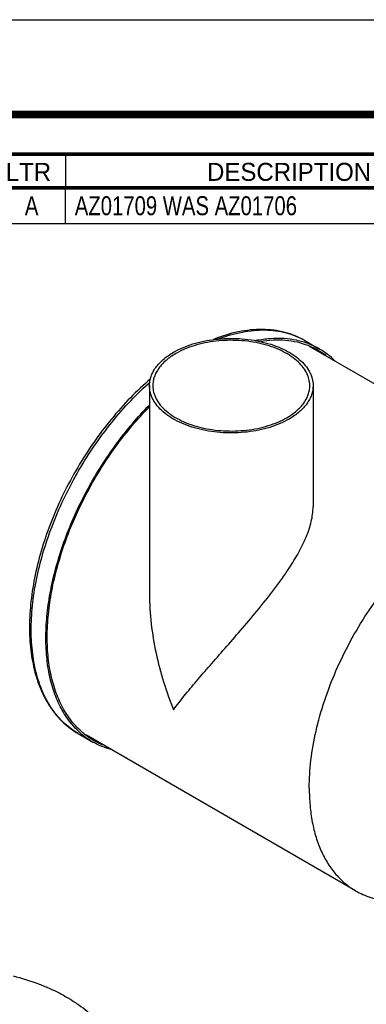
# Model space of a CAD drawing. Header units: inches. Extents: x 0 to 34, y 0 to 22.
# Tile 167 of 175: x 28.5 to 30.4, y 16.8 to 22. Entities that reach past the tile are written whole.
import ezdxf

# ---------------------------------------------------------------- set-up
doc = ezdxf.new("R2010")
doc.units = ezdxf.units.IN
doc.header["$LTSCALE"] = 1.87
doc.header["$MEASUREMENT"] = 0
doc.layers.get('0').update_dxf_attribs({"linetype": 'CONTINUOUS'})
for name, color, linetype in [('02___PRT_ALL_AXES', 7, 'CONTINUOUS'), ('3_ALL_AXES', 7, 'CONTINUOUS'), ('7_ALL_FEATURES', 7, 'CONTINUOUS'), ('94_3D_NOTES', 7, 'CONTINUOUS')]:
    doc.layers.add(name, color=color, linetype=linetype)
doc.styles.get("Standard").update_dxf_attribs({"font": 'txt', "width": 0.8})
doc.styles.add('TEXTSTYLE_2', font='txt', dxfattribs={"width": 0.999993})

msp = doc.modelspace()

# ---------------------------------------------------------------- linework, layer by layer
at = {"color": 7, "linetype": 'Continuous'}
for p, q in [((0, 22), (34, 22)), ((28.767562, 21.291773), (28.767562, 21.114306))]:
    msp.add_line(p, q, dxfattribs=at)
at = {"color": 2, "linetype": 'Continuous'}
for p, q in [((28.412379, 21.113556), (33.495379, 21.113556)), ((28.767379, 21.113556), (28.767379, 20.926056)), ((28.412379, 20.926056), (33.495379, 20.926056))]:
    msp.add_line(p, q, dxfattribs=at)
at = {"color": 7, "linetype": 'Continuous'}
for points, const_width in [([(33.5, 21.5), (0.5, 21.5)], 0.039993), ([(28.41263, 21.291773), (33.5, 21.291773)], 0.018936), ([(28.41263, 21.114306), (33.5, 21.114306)], 0.018936)]:
    msp.add_lwpolyline(points, dxfattribs=dict(at, const_width=const_width))
at = {"layer": '02___PRT_ALL_AXES', "color": 7, "linetype": 'Continuous'}
for p, q in [((30.030497, 20.309415), (30.107748, 20.264815)), ((31.479259, 19.456825), (30.055049, 20.279074)), ((29.211118, 20.071929), (29.211118, 18.97486)), ((30.073618, 20.071929), (30.073618, 19.434108)), ((28.835267, 18.239169), (28.912519, 18.194569)), ((30.298029, 17.410828), (28.87877, 18.230219))]:
    msp.add_line(p, q, dxfattribs=at)
for centre, radius, start, end in [((29.904182, 19.912135), 0.397213, 60.005455, 68.893981), ((29.907462, 19.917812), 0.400656, 60.005821, 69.09154), ((29.904072, 19.912174), 0.397234, 53.180445, 59.988912), ((29.119642, 18.55019), 0.411642, 227.647957, 231.02573), ((29.112812, 18.541422), 0.40053, 230.996451, 239.994202), ((29.116113, 18.547142), 0.397134, 231.087495, 239.994384), ((29.116323, 18.54778), 0.397792, 240.014093, 247.641466)]:
    msp.add_arc(centre, radius, start, end, dxfattribs=at)
for points, knots in [([(29.337426, 20.247983), (29.352918, 20.256927), (29.386124, 20.273296), (29.439684, 20.292708), (29.497569, 20.307399), (29.55853, 20.317068), (29.621283, 20.321504), (29.684484, 20.320614), (29.746787, 20.314419), (29.806864, 20.303049), (29.863438, 20.286744), (29.915314, 20.265844), (29.961402, 20.240779), (30.000738, 20.212035), (30.032478, 20.180167), (30.052345, 20.150928), (30.06342, 20.126789), (30.069289, 20.108681), (30.072826, 20.090362), (30.073618, 20.078047), (30.073618, 20.071929)], [0, 0, 0, 0, 0.06237306, 0.12872762, 0.19831323, 0.27029121, 0.34366902, 0.41740039, 0.49042504, 0.56171225, 0.63030966, 0.69539708, 0.75634515, 0.81278331, 0.86468367, 0.91245805, 0.93510306, 0.95710796, 0.97866822, 1, 1, 1, 1]), ([(30.056118, 20.071929), (30.056117, 20.083708), (30.052967, 20.107853), (30.039119, 20.142717), (30.01665, 20.175767), (29.986195, 20.206351), (29.948456, 20.233926), (29.904238, 20.257975), (29.854467, 20.278027), (29.800189, 20.293671), (29.742549, 20.304579), (29.682775, 20.310522), (29.622138, 20.311376), (29.561933, 20.307121), (29.503445, 20.297844), (29.447909, 20.283749), (29.396522, 20.265125), (29.364664, 20.24942), (29.349801, 20.240839)], [0, 0, 0, 0, 0.0428139, 0.08739538, 0.13517743, 0.18708613, 0.24353335, 0.30449122, 0.36958909, 0.43819752, 0.50949618, 0.58253256, 0.65627577, 0.72966538, 0.80165491, 0.8712517, 0.93761692, 1, 1, 1, 1]), ([(30.050447, 20.292085), (30.029829, 20.299975), (29.986547, 20.312613), (29.918226, 20.321578), (29.846394, 20.320768), (29.797903, 20.313931), (29.773353, 20.309048)], [0, 0, 0, 0, 0.23561026, 0.47885685, 0.73285766, 1, 1, 1, 1]), ([(30.047216, 20.282701), (30.028411, 20.289971), (29.9891, 20.301869), (29.92718, 20.311318), (29.862187, 20.312533), (29.818212, 20.307979), (29.795945, 20.30445)], [0, 0, 0, 0, 0.23721016, 0.48120481, 0.73473864, 1, 1, 1, 1]), ([(29.211118, 20.071929), (29.211117, 20.080093), (29.212538, 20.096608), (29.218862, 20.121003), (29.229313, 20.144869), (29.243739, 20.167971), (29.261993, 20.190094), (29.283884, 20.21105), (29.309196, 20.230634), (29.327704, 20.24237), (29.337426, 20.247983)], [0, 0, 0, 0, 0.10801195, 0.21806056, 0.3320046, 0.45135543, 0.57725904, 0.71049939, 0.85147391, 1, 1, 1, 1]), ([(29.349801, 20.240839), (29.340473, 20.235453), (29.322716, 20.224194), (29.298432, 20.205405), (29.277429, 20.185299), (29.259915, 20.164073), (29.246075, 20.141909), (29.236048, 20.119012), (29.229981, 20.095606), (29.228617, 20.079762), (29.228618, 20.071929)], [0, 0, 0, 0, 0.14852609, 0.28950061, 0.42274096, 0.54864457, 0.6679954, 0.78193944, 0.89198805, 1, 1, 1, 1]), ([(30.188781, 20.203169), (30.176564, 20.215122), (30.15079, 20.237451), (30.122401, 20.256355), (30.107755, 20.264811)], [0, 0, 0, 0, 0.50264926, 1, 1, 1, 1]), ([(29.947309, 19.895875), (29.931817, 19.886931), (29.898611, 19.870562), (29.845051, 19.85115), (29.787166, 19.836459), (29.726205, 19.82679), (29.663452, 19.822355), (29.600251, 19.823245), (29.537948, 19.82944), (29.477871, 19.840809), (29.421297, 19.857114), (29.369421, 19.878014), (29.323333, 19.90308), (29.283997, 19.931824), (29.252257, 19.963692), (29.23239, 19.99293), (29.221315, 20.017069), (29.215446, 20.035177), (29.21191, 20.053496), (29.211118, 20.065811), (29.211118, 20.071929)], [0, 0, 0, 0, 0.06237306, 0.12872762, 0.19831323, 0.27029121, 0.34366902, 0.41740039, 0.49042504, 0.56171225, 0.63030966, 0.69539708, 0.75634515, 0.81278331, 0.86468367, 0.91245805, 0.93510306, 0.95710796, 0.97866822, 1, 1, 1, 1]), ([(29.228618, 20.071929), (29.228618, 20.060151), (29.231768, 20.036005), (29.245616, 20.001142), (29.268085, 19.968091), (29.29854, 19.937507), (29.336279, 19.909932), (29.380497, 19.885883), (29.430268, 19.865832), (29.484546, 19.850188), (29.542186, 19.83928), (29.60196, 19.833336), (29.662597, 19.832482), (29.722803, 19.836738), (29.78129, 19.846014), (29.836826, 19.86011), (29.888213, 19.878733), (29.920071, 19.894439), (29.934934, 19.90302)], [0, 0, 0, 0, 0.0428139, 0.08739538, 0.13517743, 0.18708613, 0.24353335, 0.30449122, 0.36958909, 0.43819752, 0.50949618, 0.58253256, 0.65627577, 0.72966538, 0.80165491, 0.8712517, 0.93761692, 1, 1, 1, 1]), ([(29.934934, 19.90302), (29.944262, 19.908405), (29.962019, 19.919664), (29.986304, 19.938453), (30.007306, 19.958559), (30.02482, 19.979785), (30.03866, 20.001949), (30.048687, 20.024847), (30.054754, 20.048252), (30.056118, 20.064096), (30.056118, 20.071929)], [0, 0, 0, 0, 0.14852609, 0.28950061, 0.42274096, 0.54864457, 0.6679954, 0.78193944, 0.89198805, 1, 1, 1, 1]), ([(30.073618, 20.071929), (30.073618, 20.063765), (30.072197, 20.04725), (30.065873, 20.022855), (30.055422, 19.99899), (30.040996, 19.975887), (30.022742, 19.953764), (30.000851, 19.932808), (29.975539, 19.913224), (29.957031, 19.901488), (29.947309, 19.895875)], [0, 0, 0, 0, 0.10801195, 0.21806056, 0.3320046, 0.45135543, 0.57725904, 0.71049939, 0.85147391, 1, 1, 1, 1]), ([(28.842326, 18.245978), (28.832164, 18.255238), (28.812552, 18.274972), (28.776415, 18.318993), (28.737518, 18.382539), (28.702245, 18.469143), (28.678074, 18.565886), (28.665252, 18.671457), (28.663886, 18.78447), (28.673967, 18.90343), (28.695344, 19.026758), (28.727723, 19.152807), (28.770667, 19.279886), (28.823597, 19.406284), (28.885798, 19.530297), (28.95643, 19.650249), (29.034541, 19.764524), (29.119069, 19.871571), (29.179848, 19.938147), (29.211083, 19.969825)], [0, 0, 0, 0, 0.02152507, 0.04347751, 0.08906373, 0.13753345, 0.18935001, 0.24472851, 0.30366958, 0.36599657, 0.43138975, 0.49941637, 0.56955649, 0.64122546, 0.71379444, 0.78660951, 0.85900999, 0.93034661, 1, 1, 1, 1]), ([(28.86666, 18.23813), (28.855962, 18.246756), (28.83526, 18.265269), (28.806822, 18.296267), (28.780887, 18.330563), (28.749301, 18.381265), (28.716729, 18.452794), (28.689597, 18.548014), (28.674055, 18.652627), (28.67026, 18.765185), (28.678222, 18.884159), (28.697815, 19.007916), (28.728757, 19.134749), (28.770616, 19.262897), (28.822806, 19.390578), (28.8846, 19.51601), (28.955134, 19.637441), (29.033424, 19.753176), (29.11837, 19.861592), (29.179568, 19.928993), (29.211044, 19.96105)], [0, 0, 0, 0, 0.02145997, 0.04328159, 0.06559197, 0.08850335, 0.13645548, 0.18773798, 0.24263557, 0.30119628, 0.36327186, 0.4285557, 0.49661574, 0.56692326, 0.63887767, 0.71182872, 0.78509732, 0.85799537, 0.9298453, 1, 1, 1, 1]), ([(30.053378, 17.951588), (30.053378, 18.000595), (30.060016, 18.10178), (30.087337, 18.255417), (30.13175, 18.412845), (30.192312, 18.570698), (30.26773, 18.72563), (30.356396, 18.874335), (30.45642, 19.013642), (30.565671, 19.140581), (30.681828, 19.252453), (30.802456, 19.34689), (30.925022, 19.421879), (31.028825, 19.467757), (31.110358, 19.49263), (31.187027, 19.509008), (31.262732, 19.514565), (31.335154, 19.507768), (31.386149, 19.496894), (31.43445, 19.480195), (31.464747, 19.465203), (31.479259, 19.456825)], [0, 0, 0, 0, 0.06238182, 0.12871593, 0.19830587, 0.27027887, 0.34365253, 0.41738055, 0.49040136, 0.56168444, 0.63027837, 0.69536283, 0.75630759, 0.81274238, 0.83926682, 0.8646886, 0.91246147, 0.93510511, 0.9571095, 0.97866892, 1, 1, 1, 1]), ([(29.947309, 19.110079), (29.964748, 19.136697), (29.989531, 19.177116), (30.01852, 19.232493), (30.037304, 19.27374), (30.052789, 19.314799), (30.067992, 19.367631), (30.073608, 19.408034), (30.073617, 19.434298)], [0, 0, 0, 0, 0.27094914, 0.40317335, 0.53201675, 0.65663628, 0.77637649, 1, 1, 1, 1]), ([(29.337429, 18.364932), (29.355763, 18.389385), (29.395503, 18.439824), (29.460177, 18.517151), (29.532007, 18.600084), (29.610069, 18.688931), (29.693168, 18.784041), (29.779517, 18.885715), (29.851392, 18.975433), (29.907348, 19.051054), (29.93428, 19.090194), (29.947309, 19.110079)], [0, 0, 0, 0, 0.09516424, 0.19988482, 0.31386803, 0.43677829, 0.568141, 0.7071234, 0.85211204, 0.92597567, 1, 1, 1, 1]), ([(29.211118, 18.974863), (29.21112, 18.922381), (29.217549, 18.817441), (29.243426, 18.662334), (29.283255, 18.51099), (29.318129, 18.412959), (29.337429, 18.364932)], [0, 0, 0, 0, 0.25137177, 0.50228507, 0.75208541, 1, 1, 1, 1]), ([(29.009724, 18.154308), (28.992666, 18.158931), (28.959279, 18.170256), (28.927645, 18.185836), (28.912512, 18.194573)], [0, 0, 0, 0, 0.50282403, 1, 1, 1, 1]), ([(30.053378, 17.951588), (30.053378, 17.920823), (30.055857, 17.860841), (30.067665, 17.77398), (30.08739, 17.693359), (30.114872, 17.619756), (30.14991, 17.553883), (30.192225, 17.496415), (30.241426, 17.447993), (30.278662, 17.42201), (30.298029, 17.410828)], [0, 0, 0, 0, 0.14859327, 0.28950568, 0.42272145, 0.54864329, 0.66800139, 0.78193854, 0.8919875, 1, 1, 1, 1]), ([(30.298029, 17.410828), (30.310525, 17.403614), (30.336438, 17.390502), (30.377464, 17.375096), (30.420548, 17.363986), (30.481311, 17.354815), (30.562104, 17.354729), (30.626657, 17.365906), (30.659381, 17.374012)], [0, 0, 0, 0, 0.11632174, 0.23357009, 0.35263668, 0.47434242, 0.72821617, 1, 1, 1, 1])]:
    msp.add_open_spline(points, degree=3, knots=knots, dxfattribs=at)
at = {"layer": '3_ALL_AXES', "color": 7, "linetype": 'Continuous'}
msp.add_open_spline([(28.493178, 16.962433), (28.536693, 16.95122), (28.600333, 16.93144), (28.681235, 16.89852), (28.737601, 16.871554), (28.79017, 16.842123), (28.853362, 16.800756), (28.896371, 16.765282), (28.921986, 16.739793)], degree=3, knots=[0, 0, 0, 0, 0.2760164, 0.40830987, 0.53625729, 0.65957003, 0.77804549, 1, 1, 1, 1], dxfattribs=at)
at = {"layer": '7_ALL_FEATURES', "color": 7, "linetype": 'Continuous'}
for p, q in [((30.030094, 20.309647), (30.030456, 20.309438)), ((30.030456, 20.309438), (30.030497, 20.309415))]:
    msp.add_line(p, q, dxfattribs=at)
msp.add_arc((30.267695, 18.902597), 1.587924, 131.576746, 132.083509, dxfattribs=at)
for points, knots in [([(30.030497, 20.309415), (30.013991, 20.318944), (29.979463, 20.335843), (29.924331, 20.35411), (29.866222, 20.365261), (29.805622, 20.369285), (29.742962, 20.366249), (29.655522, 20.352672), (29.590574, 20.332477), (29.54791, 20.315512)], [0, 0, 0, 0, 0.11451376, 0.23013518, 0.34799199, 0.46905854, 0.5942023, 0.72412981, 1, 1, 1, 1]), ([(29.573549, 20.317818), (29.614532, 20.333492), (29.676704, 20.352008), (29.760081, 20.364075), (29.819391, 20.366429), (29.876452, 20.362243), (29.930923, 20.351519), (29.982441, 20.334303), (30.014685, 20.31852), (30.030094, 20.309647)], [0, 0, 0, 0, 0.27896818, 0.40961451, 0.53490973, 0.65558092, 0.77255683, 0.88694656, 1, 1, 1, 1]), ([(29.216848, 20.108188), (29.180037, 20.076533), (29.108128, 20.00851), (29.008014, 19.896159), (28.915058, 19.773266), (28.830838, 19.641933), (28.756778, 19.504391), (28.694142, 19.36298), (28.644001, 19.220092), (28.607221, 19.078125), (28.584452, 18.939427), (28.576137, 18.806256), (28.582537, 18.680725), (28.603742, 18.564841), (28.634257, 18.476442), (28.666175, 18.413048), (28.693278, 18.369884), (28.723839, 18.330611), (28.757725, 18.295452), (28.794782, 18.264647), (28.821507, 18.247113), (28.835267, 18.239169)], [0, 0, 0, 0, 0.06802014, 0.13846441, 0.2106141, 0.28368132, 0.35684094, 0.4292643, 0.50015201, 0.5687681, 0.63447606, 0.69677871, 0.75536246, 0.81014515, 0.86132371, 0.8857334, 0.90946041, 0.93261812, 0.95533105, 0.97773943, 1, 1, 1, 1]), ([(28.835267, 18.239169), (28.822299, 18.246657), (28.797081, 18.263184), (28.762045, 18.292228), (28.729881, 18.32545), (28.690447, 18.375803), (28.657946, 18.433558), (28.632459, 18.496712), (28.610628, 18.56665), (28.59252, 18.661977), (28.585344, 18.78432), (28.592368, 18.914749), (28.613448, 19.051113), (28.648218, 19.191172), (28.696098, 19.332606), (28.756288, 19.473061), (28.827784, 19.610194), (28.909387, 19.74171), (28.999734, 19.865411), (29.097299, 19.979219), (29.167478, 20.048623), (29.203447, 20.081105)], [0, 0, 0, 0, 0.02139745, 0.04297406, 0.06490185, 0.08733863, 0.13422454, 0.15893696, 0.18458064, 0.23880406, 0.29708476, 0.35929598, 0.42509178, 0.49395611, 0.56524451, 0.63822056, 0.71208779, 0.7860164, 0.85917205, 0.93074881, 1, 1, 1, 1])]:
    msp.add_open_spline(points, degree=3, knots=knots, dxfattribs=at)

# ---------------------------------------------------------------- texts
at = {"color": 2, "linetype": 'Continuous', "char_height": 0.094649, "attachment_point": 1, "line_spacing_factor": 0.9, "style": 'TEXTSTYLE_2'}
for s, insert, width in [('\\Q0.000018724;LTR', (28.453199, 21.245662), 0.283946), ('\\Q0.000018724;DESCRIPTION', (29.51456, 21.245662), 1.041136)]:
    msp.add_mtext(s, dxfattribs=dict(at, insert=insert, width=width))
at = {"layer": '94_3D_NOTES', "color": 2, "linetype": 'Continuous', "char_height": 0.1, "line_spacing_factor": 0.9}
for s, insert, width, attachment_point in [('A ', (28.589879, 21.069806), 0.16, 2), ('AZ01709 WAS AZ01706 ', (28.817379, 21.069806), 1.6, 1)]:
    msp.add_mtext(s, dxfattribs=dict(at, insert=insert, width=width, attachment_point=attachment_point))

doc.saveas('drawing.dxf')
